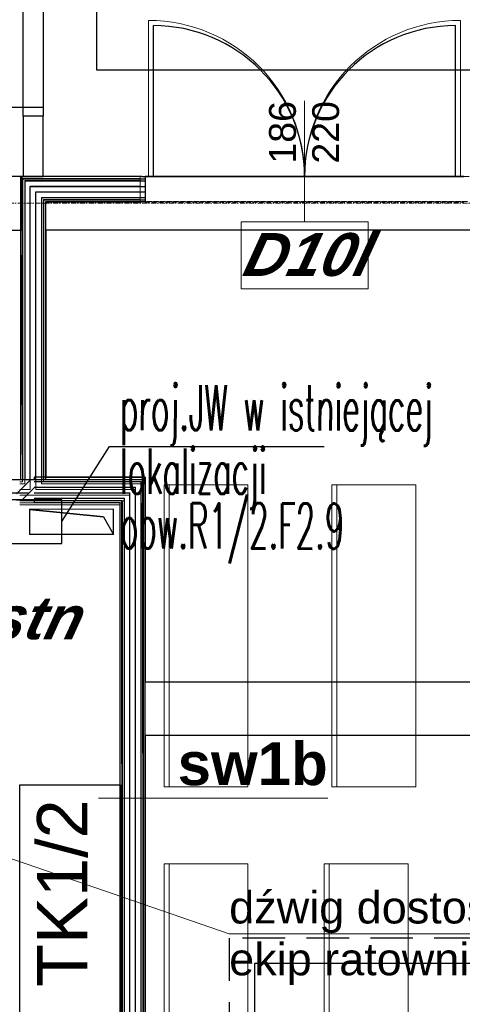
# Model space of a CAD drawing. Header units: millimetres. Extents: x -8642 to 28269, y -6609 to 3701.
# Tile 36 of 256: x -1099 to -835, y -5141 to -4554. Entities that reach past the tile are written whole.
import ezdxf
from ezdxf.enums import TextEntityAlignment as Align

# ---------------------------------------------------------------- set-up
doc = ezdxf.new("R2010")
doc.units = ezdxf.units.MM
doc.header["$LTSCALE"] = 1000
doc.header["$MEASUREMENT"] = 0
for name, pattern in [('DASHED', [19.05, 12.7, -6.35]), ('rzut 1 pietra$0$ArchiTECH.PC 1. Line Type', [0.004, 0.003, -0.001]), ('rzut 1 pietra$0$ArchiTECH.PC 5. Line Type', [0.0053, 0.003, -0.001, 0.0003, -0.001]), ('rzut 1 pietra$0$ArchiTECH.PC Solid Line Type', [0]), ('SUFIT_1 PIETRO$0$ArchiTECH.PC 1. Line Type', [0.004, 0.003, -0.001]), ('SUFIT_1 PIETRO$0$ArchiTECH.PC Solid Line Type', [0])]:
    doc.linetypes.add(name, pattern=pattern)
doc.layers.get('0').update_dxf_attribs({"lineweight": 25})
for name, color, linetype, lineweight in [('_Etap_5_klimatyzator_w nowej_lokalizacji', 7, 'Continuous', 30), ('_Etap_5_opis', 7, 'Continuous', 30), ('EL_rozdzielnice', 71, 'Continuous', 30), ('IS_ARCH', 254, 'Continuous', 18), ('IS_FREON_GAZ', 254, 'DASHED', 30), ('IS_HC_FREON_CIECZ', 254, 'Continuous', 30)]:
    doc.layers.add(name, color=color, linetype=linetype, lineweight=lineweight)
for name, color, linetype in [('SUFIT_1 PIETRO$0$ELEM KONSTRUKCJI - inwent', 254, 'Continuous'), ('SUFIT_1 PIETRO$0$INWENTARYZACJA', 254, 'Continuous'), ('SUFIT_1 PIETRO$0$Kalka 1', 254, 'Continuous'), ('SUFIT_1 PIETRO$0$LAYER79', 254, 'Continuous'), ('SUFIT_1 PIETRO$0$sciany projektowane', 254, 'Continuous'), ('SUFIT_1 PIETRO$0$TYP SUFITÓW_NOWYCH', 254, 'Continuous')]:
    doc.layers.add(name, color=color, linetype=linetype)
doc.styles.add('ARIAL', font='arial.ttf')
doc.styles.add('romans1', font='simplex.shx', dxfattribs={"width": 0.8})
doc.styles.add('rzut 1 pietra$0$ArchiTECHStyle1', font='arial.ttf', dxfattribs={"height": 0.16})
doc.styles.add('rzut 1 pietra$0$ArchiTECHStyle3', font='arialbd.ttf', dxfattribs={"height": 0.192})
doc.styles.add('rzut 1 pietra$0$ArchiTECHStyle4', font='arialbi.ttf', dxfattribs={"oblique": 15, "height": 0.256})

# ---------------------------------------------------------------- blocks, each defined once
blk = doc.blocks.new('jw_FXAQ63A')
blk.add_lwpolyline([(0, 0), (104, 0), (104, 26), (0, 26)], close=True)
at = {"style": 'romans1', "width": 0.35}
blk.add_text('FXAQ63A', height=23, rotation=359.91893, dxfattribs=at).set_placement((5.86, 1))

msp = doc.modelspace()

# ---------------------------------------------------------------- linework, layer by layer
at = {"layer": '_Etap_5_opis'}
for p, q in [((-1073.46, -4852.93), (-1045.02, -4808.12)), ((-1045.02, -4808.12), (-917.14, -4808.12))]:
    msp.add_line(p, q, dxfattribs=at)
at = {"layer": 'EL_rozdzielnice', "ltscale": 60}
msp.add_lwpolyline([(-1098.41, -5009.82), (-1038.49, -5009.82), (-1038.49, -5259.82), (-1098.41, -5259.82)], close=True, dxfattribs=at)
at = {"layer": 'IS_ARCH', "linetype": 'rzut 1 pietra$0$ArchiTECH.PC Solid Line Type'}
for p, q in [((-1096.54, -4611.1), (-1096.54, -4431.1)), ((-1084.54, -4431.1), (-1084.54, -4611.1)), ((-1021.81, -4647.21), (-1021.81, -4554.21)), ((-835.81, -4647.21), (-835.81, -4554.21)), ((-1084.54, -4606.1), (-1169.54, -4606.1)), ((-928.81, -4674.21), (-928.81, -4602.21)), ((-1096.54, -4611.1), (-1096.54, -4647.21)), ((-1089.54, -4611.1), (-1096.54, -4611.1)), ((-1084.54, -4611.1), (-1089.54, -4611.1)), ((-1084.54, -4647.21), (-1084.54, -4611.1)), ((-1097.11, -4647.14), (-1129.11, -4647.14)), ((-1098.04, -4647.21), (-1098.04, -4827.95)), ((-1028.81, -4647.21), (-1098.04, -4647.21)), ((-1097.11, -4679.14), (-1097.11, -4647.14)), ((-1097.11, -4647.14), (-1097.11, -4647.14)), ((-1096.54, -4647.21), (-1084.54, -4647.21)), ((-1028.81, -4647.21), (-1026.81, -4647.21)), ((-1026.81, -4647.21), (-1026.81, -4648.46)), ((-1026.81, -4647.21), (-830.81, -4647.21)), ((-830.81, -4647.21), (-1026.81, -4647.21)), ((-1026.81, -4647.21), (-830.81, -4647.21)), ((-1096.79, -4648.46), (-1096.79, -4829.2)), ((-1096.79, -4648.46), (-1028.81, -4648.46)), ((-1095.54, -4649.71), (-1095.54, -4830.45)), ((-1095.54, -4649.71), (-1028.81, -4649.71)), ((-1092.21, -4833.78), (-1092.21, -4653.04)), ((-1092.21, -4653.04), (-1028.81, -4653.04)), ((-1028.81, -4648.46), (-1026.81, -4648.46)), ((-1028.81, -4649.71), (-1026.81, -4649.71)), ((-1028.81, -4653.04), (-1026.81, -4653.04)), ((-1026.81, -4648.46), (-1026.81, -4649.71)), ((-1026.81, -4649.71), (-1026.81, -4652.21)), ((-1026.81, -4652.21), (-1026.81, -4659.71)), ((-1088.88, -4833.78), (-1088.88, -4656.38)), ((-1088.88, -4656.38), (-1028.81, -4656.38)), ((-1028.81, -4656.38), (-1026.81, -4656.38)), ((-1085.54, -4659.71), (-1085.54, -4830.45)), ((-1085.54, -4659.71), (-1028.81, -4659.71)), ((-1084.29, -4660.96), (-1084.29, -4829.2)), ((-1084.29, -4660.96), (-1028.81, -4660.96)), ((-1083.04, -4827.95), (-1083.04, -4662.21)), ((-1083.04, -4662.21), (-1028.81, -4662.21)), ((-1028.81, -4659.71), (-1026.81, -4659.71)), ((-1028.81, -4660.96), (-1026.81, -4660.96)), ((-1026.81, -4662.21), (-1028.81, -4662.21)), ((-1026.81, -4659.71), (-1026.81, -4660.96)), ((-1026.81, -4660.96), (-1026.81, -4662.21)), ((-966.63, -4714.21), (-966.63, -4674.21)), ((-966.63, -4674.21), (-890.99, -4674.21)), ((-890.99, -4674.21), (-890.99, -4714.21)), ((-1129.11, -4679.14), (-1097.11, -4679.14)), ((-890.99, -4714.21), (-966.63, -4714.21)), ((-1098.04, -4827.95), (-1098.55, -4827.95)), ((-1098.55, -4829.2), (-1096.79, -4829.2)), ((-1084.29, -4829.2), (-1025.06, -4829.2)), ((-1023.81, -4827.95), (-1083.04, -4827.95)), ((-1025.06, -4829.2), (-1025.06, -5322.76)), ((-1023.81, -5322.76), (-1023.81, -4827.95)), ((-1098.55, -4830.45), (-1095.54, -4830.45)), ((-1098.55, -4833.78), (-1092.21, -4833.78)), ((-1088.88, -4833.78), (-1029.64, -4833.78)), ((-1085.54, -4830.45), (-1026.31, -4830.45)), ((-1029.64, -5322.76), (-1029.64, -4833.78)), ((-1026.31, -4830.45), (-1026.31, -5322.76)), ((-1012.54, -4831.05), (-1012.54, -5011.05)), ((-962.54, -4831.05), (-1012.54, -4831.05)), ((-1009.54, -4831.05), (-1009.54, -5011.05)), ((-962.54, -5011.05), (-962.54, -4831.05)), ((-912.54, -4831.05), (-912.54, -5011.05)), ((-862.54, -4831.05), (-912.54, -4831.05)), ((-909.54, -4831.05), (-909.54, -5011.05)), ((-862.54, -5011.05), (-862.54, -4831.05)), ((-1090.54, -4837.12), (-1098.55, -4837.12)), ((-1098.55, -4840.45), (-1090.54, -4840.45)), ((-1090.54, -4837.12), (-1032.98, -4837.12)), ((-1090.54, -4840.45), (-1036.31, -4840.45)), ((-1036.31, -4840.45), (-1036.31, -5322.76)), ((-1032.98, -5322.76), (-1032.98, -4837.12)), ((-1098.55, -4841.7), (-1090.54, -4841.7)), ((-1098.55, -4842.95), (-1090.54, -4842.95)), ((-1092.63, -4845.54), (-1092.62, -4860.54)), ((-1092.62, -4845.54), (-1048.58, -4849.9)), ((-1090.54, -4841.7), (-1037.56, -4841.7)), ((-1090.54, -4842.95), (-1038.81, -4842.95)), ((-1038.81, -4842.95), (-1038.81, -5246.99)), ((-1037.56, -4841.7), (-1037.56, -5322.76)), ((-1042.62, -4860.5), (-1092.62, -4860.54)), ((-1309, -4982.81), (-973.73, -5098.63)), ((-1012.54, -5011.05), (-962.54, -5011.05)), ((-912.54, -5011.05), (-862.54, -5011.05)), ((-1051.62, -5017.68), (-914.87, -5017.68)), ((-1012.54, -5056.95), (-1012.54, -5306.95)), ((-962.54, -5056.95), (-1012.54, -5056.95)), ((-1009.54, -5056.95), (-1009.54, -5306.95)), ((-962.54, -5306.95), (-962.54, -5056.95)), ((-917.07, -5056.95), (-917.07, -5306.95)), ((-867.07, -5056.95), (-917.07, -5056.95)), ((-914.07, -5056.95), (-914.07, -5306.95)), ((-867.07, -5306.95), (-867.07, -5056.95)), ((-973.73, -5098.63), (-616.55, -5098.63))]:
    msp.add_line(p, q, dxfattribs=at)
at = {"layer": 'IS_ARCH', "linetype": 'rzut 1 pietra$0$ArchiTECH.PC 1. Line Type'}
for p, q in [((-1026.81, -4647.21), (-830.81, -4647.21)), ((-1026.81, -4662.21), (-830.81, -4662.21))]:
    msp.add_line(p, q, dxfattribs=at)
at = {"layer": 'IS_ARCH', "linetype": 'rzut 1 pietra$0$ArchiTECH.PC 5. Line Type'}
msp.add_line((-3569.55, -4662.89), (2842.26, -4663.53), dxfattribs=at)
at = {"layer": 'IS_ARCH', "linetype": 'rzut 1 pietra$0$ArchiTECH.PC Solid Line Type'}
for centre, radius, start, end in [((-1084.54, -4606.1), 85, 90, 180), ((-1021.81, -4647.21), 93, 0, 90), ((-835.81, -4647.21), 93, 90, 180)]:
    msp.add_arc(centre, radius, start, end, dxfattribs=at)
at = {"layer": 'IS_FREON_GAZ', "ltscale": 0.002}
msp.add_lwpolyline([(-673.69, -5101.29), (-973.69, -5101.29), (-973.69, -5191.39), (-1016.01, -5191.39)], dxfattribs=at)
at = {"layer": 'IS_HC_FREON_CIECZ', "ltscale": 0.002}
msp.add_lwpolyline([(-673.69, -5116.29), (-958.69, -5116.29), (-958.69, -5206.39), (-1016.01, -5206.39)], dxfattribs=at)
at = {"layer": 'SUFIT_1 PIETRO$0$ELEM KONSTRUKCJI - inwent', "linetype": 'SUFIT_1 PIETRO$0$ArchiTECH.PC Solid Line Type'}
for p, q in [((-1097.11, -4647.22), (-1129.11, -4647.22)), ((-1097.11, -4679.22), (-1097.11, -4647.22)), ((-1097.11, -4647.22), (-1097.11, -4647.22)), ((-1129.11, -4679.22), (-1097.11, -4679.22))]:
    msp.add_line(p, q, dxfattribs=at)
at = {"layer": 'SUFIT_1 PIETRO$0$INWENTARYZACJA', "linetype": 'SUFIT_1 PIETRO$0$ArchiTECH.PC Solid Line Type'}
for p, q in [((-1096.54, -4611.18), (-1096.54, -4431.18)), ((-1084.54, -4431.18), (-1084.54, -4611.18)), ((-1084.54, -4606.18), (-1169.54, -4606.18)), ((-1096.54, -4611.18), (-1096.54, -4647.29)), ((-1089.54, -4611.18), (-1096.54, -4611.18)), ((-1084.54, -4611.18), (-1089.54, -4611.18)), ((-1084.54, -4647.29), (-1084.54, -4611.18)), ((-1096.54, -4647.29), (-1084.54, -4647.29)), ((-1092.08, -4828.01), (-1100.52, -4836.46)), ((-1089.86, -4828.01), (-1100.52, -4828.01)), ((-1089.86, -4832.86), (-1097.01, -4840.01)), ((-1453.29, -4835.58), (-1093.29, -4835.8)), ((-1453.29, -4835.58), (-1093.29, -4835.8)), ((-1453.29, -4835.58), (-1093.29, -4835.8)), ((-1100.52, -4840.01), (-1089.86, -4840.01)), ((-1089.86, -4839.94), (-1089.94, -4840.01))]:
    msp.add_line(p, q, dxfattribs=at)
msp.add_arc((-1084.54, -4606.18), 85, 90, 180, dxfattribs=at)
at = {"layer": 'SUFIT_1 PIETRO$0$Kalka 1', "linetype": 'SUFIT_1 PIETRO$0$ArchiTECH.PC Solid Line Type'}
for p, q in [((-1025.31, -4827.89), (-1025.25, -5322.85)), ((-1025.31, -4828.3), (-1025.25, -5323.25)), ((-1037.81, -4840.46), (-1037.75, -5322.85)), ((-1037.81, -4840.86), (-1037.75, -5323.25)), ((-1042.63, -4845.58), (-1092.62, -4845.62)), ((-1092.62, -4845.62), (-1048.58, -4849.99)), ((-1092.62, -4845.62), (-1092.62, -4845.62)), ((-1042.64, -4860.58), (-1042.63, -4845.58)), ((-1048.58, -4849.99), (-1042.64, -4860.58))]:
    msp.add_line(p, q, dxfattribs=at)
at = {"layer": 'SUFIT_1 PIETRO$0$LAYER79', "linetype": 'SUFIT_1 PIETRO$0$ArchiTECH.PC Solid Line Type'}
for p, q in [((-1092.63, -4845.62), (-1092.62, -4860.62)), ((-1092.62, -4845.62), (-1048.58, -4849.99)), ((-1042.62, -4860.58), (-1092.62, -4860.62))]:
    msp.add_line(p, q, dxfattribs=at)
at = {"layer": 'SUFIT_1 PIETRO$0$sciany projektowane', "linetype": 'SUFIT_1 PIETRO$0$ArchiTECH.PC Solid Line Type'}
for p, q in [((-1018.81, -4647.29), (-1018.81, -4557.29)), ((-838.81, -4647.29), (-838.81, -4557.29)), ((-1098.04, -4647.29), (-1098.04, -4828.01)), ((-1025.81, -4647.29), (-1098.04, -4647.29)), ((-1025.81, -4647.29), (-1023.81, -4647.29)), ((-1023.81, -4647.29), (-1023.81, -4648.54)), ((-1023.81, -4647.29), (-833.81, -4647.29)), ((-833.81, -4647.29), (-1023.81, -4647.29)), ((-1023.81, -4647.29), (-833.81, -4647.29)), ((-1096.79, -4648.54), (-1096.79, -4828.01)), ((-1096.79, -4648.54), (-1025.81, -4648.54)), ((-1095.54, -4649.79), (-1095.54, -4828.01)), ((-1095.54, -4649.79), (-1025.81, -4649.79)), ((-1092.21, -4828.01), (-1092.21, -4653.13)), ((-1092.21, -4653.13), (-1025.81, -4653.13)), ((-1025.81, -4648.54), (-1023.81, -4648.54)), ((-1025.81, -4649.79), (-1023.81, -4649.79)), ((-1025.81, -4653.13), (-1023.81, -4653.13)), ((-1023.81, -4648.54), (-1023.81, -4649.79)), ((-1023.81, -4649.79), (-1023.81, -4652.29)), ((-1023.81, -4652.29), (-1023.81, -4659.79)), ((-1088.88, -4828.01), (-1088.88, -4656.46)), ((-1088.88, -4656.46), (-1025.81, -4656.46)), ((-1025.81, -4656.46), (-1023.81, -4656.46)), ((-1085.54, -4659.79), (-1085.54, -4828.01)), ((-1085.54, -4659.79), (-1025.81, -4659.79)), ((-1084.29, -4661.04), (-1084.29, -4828.01)), ((-1084.29, -4661.04), (-1025.81, -4661.04)), ((-1083.04, -4828.01), (-1083.04, -4662.29)), ((-1083.04, -4662.29), (-1025.81, -4662.29)), ((-1025.81, -4659.79), (-1023.81, -4659.79)), ((-1025.81, -4661.04), (-1023.81, -4661.04)), ((-1023.81, -4662.29), (-1025.81, -4662.29)), ((-1023.81, -4659.79), (-1023.81, -4661.04)), ((-1023.81, -4661.04), (-1023.81, -4662.29)), ((-1089.86, -4826.51), (-1089.86, -4828.01)), ((-1023.81, -4826.51), (-1089.86, -4826.51)), ((-1089.86, -4827.76), (-1025.06, -4827.76)), ((-1089.86, -4829.01), (-1026.31, -4829.01)), ((-1026.31, -4829.01), (-1026.31, -5322.85)), ((-1025.06, -4827.76), (-1025.06, -5322.85)), ((-1023.81, -5322.85), (-1023.81, -4826.51)), ((-1089.86, -4832.35), (-1029.64, -4832.35)), ((-1029.64, -5322.85), (-1029.64, -4832.35)), ((-1089.86, -4835.68), (-1032.98, -4835.68)), ((-1089.86, -4839.01), (-1036.31, -4839.01)), ((-1089.86, -4840.01), (-1089.86, -4841.51)), ((-1089.86, -4840.26), (-1037.56, -4840.26)), ((-1037.56, -4840.26), (-1037.56, -5322.85)), ((-1036.31, -4839.01), (-1036.31, -5322.85)), ((-1032.98, -5322.85), (-1032.98, -4835.68)), ((-1089.86, -4841.51), (-1038.81, -4841.51)), ((-1038.81, -4841.51), (-1038.81, -5247.08))]:
    msp.add_line(p, q, dxfattribs=at)
at = {"layer": 'SUFIT_1 PIETRO$0$sciany projektowane', "linetype": 'SUFIT_1 PIETRO$0$ArchiTECH.PC 1. Line Type'}
for p, q in [((-1023.81, -4647.29), (-833.81, -4647.29)), ((-1023.81, -4662.29), (-833.81, -4662.29))]:
    msp.add_line(p, q, dxfattribs=at)
at = {"layer": 'SUFIT_1 PIETRO$0$sciany projektowane', "linetype": 'SUFIT_1 PIETRO$0$ArchiTECH.PC Solid Line Type'}
for centre, start, end in [((-1018.81, -4647.29), 0, 90), ((-838.81, -4647.29), 90, 180)]:
    msp.add_arc(centre, 90, start, end, dxfattribs=at)
at = {"layer": 'SUFIT_1 PIETRO$0$TYP SUFITÓW_NOWYCH', "linetype": 'SUFIT_1 PIETRO$0$ArchiTECH.PC Solid Line Type'}
for p, q in [((-1052.67, -4583.84), (-1052.67, -4463.84)), ((927.29, -4583.84), (-1052.67, -4583.84)), ((-1129.11, -4679.22), (-1097.11, -4679.22)), ((-1097.11, -4679.22), (-1098.04, -4828.01)), ((-1023.81, -4679.29), (-1083.04, -4679.29)), ((-1083.04, -4679.29), (-1083.04, -4826.47)), ((-768.17, -4679.29), (-1023.81, -4679.29)), ((-1098.04, -4828.01), (-1456.82, -4828.01)), ((-1083.04, -4826.47), (-1023.81, -4826.51)), ((-1023.81, -4826.51), (-1023.81, -4948.43)), ((-1023.81, -4948.43), (-768.17, -4948.43)), ((-768.19, -4980.46), (-1023.77, -4980.46)), ((-1023.77, -4980.46), (-1023.77, -5246.9))]:
    msp.add_line(p, q, dxfattribs=at)

# ---------------------------------------------------------------- block references
at = {"layer": '_Etap_5_klimatyzator_w nowej_lokalizacji'}
msp.add_blockref('jw_FXAQ63A', (-1177.46, -4865.93), dxfattribs=at)

# ---------------------------------------------------------------- texts
at = {"layer": '_Etap_5_opis', "style": 'romans1', "width": 0.5}
for s, p in [('proj.JW w istniejącej', (-1038.8, -4798.45)), ('lokalizacji', (-1038.8, -4836.28)), ('obw.R1/2.F2.9', (-1038.8, -4868.89))]:
    msp.add_text(s, height=27, rotation=359.91893, dxfattribs=at).set_placement(p)
at = {"layer": 'EL_rozdzielnice', "ltscale": 60, "style": 'ARIAL'}
msp.add_text('R1/2, TK1/2', height=30, rotation=90, dxfattribs=at).set_placement((-1073.21, -5130.23), align=Align.MIDDLE_CENTER)
at = {"layer": 'IS_ARCH', "style": 'rzut 1 pietra$0$ArchiTECHStyle1'}
for s, p in [('186', (-929.18, -4639.55)), ('220', (-903.44, -4639.55))]:
    msp.add_text(s, height=16, rotation=90, dxfattribs=at).set_placement(p, align=Align.BOTTOM_LEFT)
at = {"layer": 'IS_ARCH', "style": 'rzut 1 pietra$0$ArchiTECHStyle4', "oblique": 15}
for s, p in [('D10l', (-966.63, -4714.21)), ('KD istn', (-1188.5, -4930.74))]:
    msp.add_text(s, height=25.6, dxfattribs=at).set_placement(p, align=Align.BOTTOM_LEFT)
at = {"layer": 'IS_ARCH'}
for s, height, style, p in [('sw1b', 25.6, 'rzut 1 pietra$0$ArchiTECHStyle3', (-1004.44, -5017.68)), ('dźwig dostosowany do potrzeb', 19.2, 'rzut 1 pietra$0$ArchiTECHStyle1', (-973.73, -5098.19)), ('ekip ratowniczych', 19.2, 'rzut 1 pietra$0$ArchiTECHStyle1', (-973.73, -5129.07))]:
    msp.add_text(s, height=height, dxfattribs=dict(at, style=style)).set_placement(p, align=Align.BOTTOM_LEFT)

doc.saveas('drawing.dxf')
